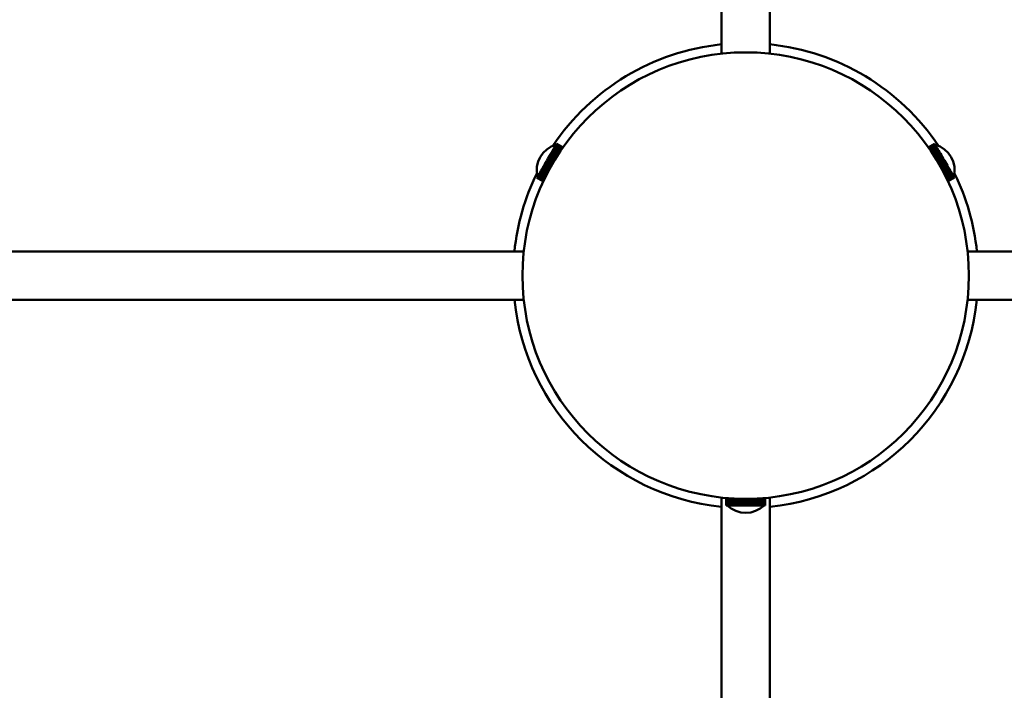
# Model space of a CAD drawing. Header units: millimetres. Extents: x 368 to 2623, y 481 to 1710.
# Tile 4 of 23: x 541 to 806, y 1228 to 1409. Entities that reach past the tile are written whole.
import ezdxf

# ---------------------------------------------------------------- set-up
doc = ezdxf.new("R2010")
doc.units = ezdxf.units.MM
doc.header["$LTSCALE"] = 11
doc.layers.add('Widoczne (ISO)', color=7, linetype='Continuous', lineweight=50)
doc.layers.add('Wymiar (ISO)', color=7, linetype='Continuous', lineweight=18)
doc.styles.add('Tekst notatki (ISO)', font='tahoma.ttf')
doc.dimstyles.new('Domyślne (ISO)', dxfattribs={"dimscale": 11, "dimtxt": 3, "dimasz": 3, "dimexe": 3.175, "dimexo": 0, "dimgap": 0.762, "dimtad": 1, "dimdec": 1, "dimlfac": 0.03937, "dimrnd": 1e-08, "dimzin": 0, "dimdsep": 46, "dimtxsty": 'Tekst notatki (ISO)', "dimblk": 'Filled-1', "dimcen": 0.09, "dimdle": 10, "dimse1": 1, "dimse2": 1, "dimclrd": 256, "dimclre": 256, "dimclrt": 256, "dimadec": 0, "dimazin": 0, "dimtfac": 0.666667, "dimtmove": 0, "dimatfit": 3, "dimfxl": 1, "dimtolj": 1, "dimlwd": 15, "dimlwe": 15, "dimarcsym": 0})

# ---------------------------------------------------------------- blocks, each defined once
blk = doc.blocks.new('Filled-1')
at = {"color": 0}
for p, q in [((0, 0), (-1, 0.25)), ((-1, 0.25), (-1, -0.25)), ((-1, 0), (0, 0)), ((-1, -0.25), (0, 0))]:
    blk.add_line(p, q, dxfattribs=at)
at = {"color": 0, "flags": 128}
blk.add_lwpolyline([(-1, -0.25), (0, 0), (-1, 0.25), (-1, -0.25)], dxfattribs=at)
at = {"color": 0}
blk.add_solid([(-1, -0.25), (0, 0), (-1, 0.25), (-1, -0.25)], dxfattribs=at)
blk = doc.blocks.new('*D6')
at = {"layer": 'Defpoints', "color": 0, "transparency": 16777216}
for p in [(368.38, 1339.86), (1104.79, 1124.21), (368.38, 536.29)]:
    blk.add_point(p, dxfattribs=at)
at = {"layer": 'Wymiar (ISO)', "lineweight": 15, "transparency": 16777216}
blk.add_line((1071.79, 536.29), (401.38, 536.29), dxfattribs=at)
at = {"layer": 'Wymiar (ISO)', "lineweight": 15, "transparency": 16777216, "xscale": 33, "yscale": 33, "zscale": 33, "rotation": 180}
blk.add_blockref('Filled-1', (368.38, 536.29), dxfattribs=at)
at = {"layer": 'Wymiar (ISO)', "lineweight": 15, "transparency": 16777216, "xscale": 33, "yscale": 33, "zscale": 33}
blk.add_blockref('Filled-1', (1104.79, 536.29), dxfattribs=at)
at = {"layer": 'Wymiar (ISO)', "lineweight": 18, "transparency": 16777216, "insert": (656.72, 634.73), "char_height": 33, "attachment_point": 1, "style": 'Tekst notatki (ISO)'}
blk.add_mtext('\\A1;29.0\\P736 mm', dxfattribs=at)

msp = doc.modelspace()

# ---------------------------------------------------------------- linework, layer by layer
at = {"layer": 'Widoczne (ISO)'}
for p, q in [((730.08, 1578.59), (730.08, 1399.51)), ((743.08, 1578.59), (743.08, 1399.51)), ((684.85, 1373.76), (684.65, 1373.43)), ((684.85, 1373.76), (684.86, 1373.8)), ((686.45, 1372.84), (684.85, 1373.76)), ((685.04, 1374.1), (684.86, 1373.8)), ((684.86, 1373.8), (686.47, 1372.87)), ((685.04, 1374.1), (685.06, 1374.13)), ((686.67, 1373.16), (685.04, 1374.1)), ((685.22, 1374.4), (685.06, 1374.13)), ((685.06, 1374.13), (686.68, 1373.19)), ((685.22, 1374.4), (685.23, 1374.43)), ((686.86, 1373.45), (685.22, 1374.4)), ((685.37, 1374.67), (685.23, 1374.43)), ((685.23, 1374.43), (686.88, 1373.48)), ((685.37, 1374.67), (685.38, 1374.69)), ((687.03, 1373.71), (685.37, 1374.67)), ((685.49, 1374.88), (685.38, 1374.69)), ((685.38, 1374.69), (687.04, 1373.73)), ((685.49, 1374.88), (685.5, 1374.9)), ((687.17, 1373.91), (685.49, 1374.88)), ((685.59, 1375.06), (685.5, 1374.9)), ((685.5, 1374.9), (687.19, 1373.93)), ((685.59, 1375.06), (685.6, 1375.07)), ((687.29, 1374.08), (685.59, 1375.06)), ((685.67, 1375.18), (685.6, 1375.07)), ((685.6, 1375.07), (687.3, 1374.09)), ((685.71, 1375.26), (685.67, 1375.19)), ((685.67, 1375.19), (687.38, 1374.21)), ((685.67, 1375.18), (685.67, 1375.19)), ((687.37, 1374.2), (685.67, 1375.18)), ((685.73, 1375.29), (685.71, 1375.27)), ((685.71, 1375.27), (687.43, 1374.28)), ((685.71, 1375.26), (685.71, 1375.27)), ((687.42, 1374.27), (685.71, 1375.26)), ((687.44, 1374.3), (685.73, 1375.29)), ((685.73, 1375.29), (687.44, 1374.3)), ((685.73, 1375.29), (685.73, 1375.29)), ((787.42, 1375.29), (785.71, 1374.3)), ((785.72, 1374.29), (787.43, 1375.28)), ((787.43, 1375.27), (785.72, 1374.28)), ((785.76, 1374.23), (787.47, 1375.21)), ((787.47, 1375.21), (785.77, 1374.22)), ((785.83, 1374.12), (787.53, 1375.1)), ((787.54, 1375.09), (785.84, 1374.11)), ((785.94, 1373.97), (787.62, 1374.94)), ((787.63, 1374.93), (785.95, 1373.95)), ((786.07, 1373.77), (787.74, 1374.74)), ((787.76, 1374.72), (786.09, 1373.75)), ((786.24, 1373.54), (787.89, 1374.49)), ((787.9, 1374.46), (786.25, 1373.51)), ((786.42, 1373.26), (788.05, 1374.2)), ((788.07, 1374.17), (786.44, 1373.23)), ((786.63, 1372.94), (788.24, 1373.87)), ((788.26, 1373.84), (786.65, 1372.91)), ((787.43, 1375.28), (787.42, 1375.29)), ((787.43, 1375.27), (787.43, 1375.28)), ((787.47, 1375.21), (787.43, 1375.27)), ((787.47, 1375.21), (787.47, 1375.21)), ((787.53, 1375.1), (787.47, 1375.21)), ((787.54, 1375.09), (787.53, 1375.1)), ((787.62, 1374.94), (787.54, 1375.09)), ((787.63, 1374.93), (787.62, 1374.94)), ((787.74, 1374.74), (787.63, 1374.93)), ((787.76, 1374.72), (787.74, 1374.74)), ((787.89, 1374.49), (787.76, 1374.72)), ((787.9, 1374.46), (787.89, 1374.49)), ((788.05, 1374.2), (787.9, 1374.46)), ((788.07, 1374.17), (788.05, 1374.2)), ((788.24, 1373.87), (788.07, 1374.17)), ((788.26, 1373.84), (788.24, 1373.87)), ((788.45, 1373.51), (788.26, 1373.84)), ((683.36, 1371.19), (683.11, 1370.75)), ((683.36, 1371.2), (683.38, 1371.23)), ((683.36, 1371.2), (684.88, 1370.32)), ((683.36, 1371.19), (683.36, 1371.2)), ((684.87, 1370.31), (683.36, 1371.19)), ((683.63, 1371.66), (683.38, 1371.23)), ((683.38, 1371.23), (684.9, 1370.35)), ((683.63, 1371.66), (683.65, 1371.7)), ((685.15, 1370.78), (683.63, 1371.66)), ((683.9, 1372.12), (683.65, 1371.7)), ((683.65, 1371.7), (685.18, 1370.82)), ((683.9, 1372.12), (683.92, 1372.16)), ((685.43, 1371.23), (683.9, 1372.12)), ((684.15, 1372.56), (683.92, 1372.16)), ((683.92, 1372.16), (685.45, 1371.27)), ((684.15, 1372.56), (684.18, 1372.6)), ((685.7, 1371.67), (684.15, 1372.56)), ((684.4, 1372.99), (684.18, 1372.6)), ((684.18, 1372.6), (685.72, 1371.71)), ((684.4, 1372.99), (684.42, 1373.03)), ((685.96, 1372.09), (684.4, 1372.99)), ((684.63, 1373.39), (684.42, 1373.03)), ((684.42, 1373.03), (685.99, 1372.12)), ((684.63, 1373.39), (684.65, 1373.43)), ((686.21, 1372.48), (684.63, 1373.39)), ((684.65, 1373.43), (686.24, 1372.51)), ((786.86, 1372.59), (788.45, 1373.51)), ((788.47, 1373.47), (786.88, 1372.56)), ((787.11, 1372.21), (788.68, 1373.12)), ((788.7, 1373.08), (787.13, 1372.17)), ((787.37, 1371.8), (788.92, 1372.7)), ((788.94, 1372.66), (787.39, 1371.76)), ((787.64, 1371.37), (789.18, 1372.26)), ((789.2, 1372.22), (787.66, 1371.33)), ((787.91, 1370.92), (789.44, 1371.8)), ((789.46, 1371.76), (787.94, 1370.88)), ((788.19, 1370.46), (789.71, 1371.33)), ((788.21, 1370.42), (789.73, 1371.29)), ((789.73, 1371.29), (788.22, 1370.41)), ((788.47, 1373.47), (788.45, 1373.51)), ((788.68, 1373.12), (788.47, 1373.47)), ((788.7, 1373.08), (788.68, 1373.12)), ((788.92, 1372.7), (788.7, 1373.08)), ((788.94, 1372.66), (788.92, 1372.7)), ((789.18, 1372.26), (788.94, 1372.66)), ((789.2, 1372.22), (789.18, 1372.26)), ((789.44, 1371.8), (789.2, 1372.22)), ((789.46, 1371.76), (789.44, 1371.8)), ((789.71, 1371.33), (789.46, 1371.76)), ((789.73, 1371.29), (789.71, 1371.33)), ((789.98, 1370.86), (789.73, 1371.29)), ((789.73, 1371.29), (789.73, 1371.29)), ((681.77, 1368.44), (681.56, 1368.08)), ((681.79, 1368.48), (681.77, 1368.44)), ((683.34, 1367.53), (681.77, 1368.44)), ((682.02, 1368.86), (681.79, 1368.48)), ((681.79, 1368.48), (683.36, 1367.57)), ((682.04, 1368.9), (682.02, 1368.86)), ((683.56, 1367.97), (682.02, 1368.86)), ((682.27, 1369.31), (682.04, 1368.9)), ((682.04, 1368.9), (683.59, 1368.01)), ((682.3, 1369.35), (682.27, 1369.31)), ((683.81, 1368.42), (682.27, 1369.31)), ((682.54, 1369.76), (682.3, 1369.35)), ((682.3, 1369.35), (683.83, 1368.46)), ((682.56, 1369.81), (682.54, 1369.76)), ((684.06, 1368.88), (682.54, 1369.76)), ((682.81, 1370.23), (682.56, 1369.81)), ((682.56, 1369.81), (684.09, 1368.93)), ((682.83, 1370.27), (682.81, 1370.23)), ((684.33, 1369.36), (682.81, 1370.23)), ((683.08, 1370.71), (682.83, 1370.28)), ((682.83, 1370.28), (684.35, 1369.4)), ((682.83, 1370.27), (682.83, 1370.28)), ((684.35, 1369.39), (682.83, 1370.27)), ((683.09, 1370.72), (683.08, 1370.71)), ((684.6, 1369.84), (683.08, 1370.71)), ((683.09, 1370.72), (683.1, 1370.74)), ((684.6, 1369.85), (683.09, 1370.72)), ((683.1, 1370.74), (683.11, 1370.75)), ((683.1, 1370.74), (684.62, 1369.87)), ((683.11, 1370.75), (684.62, 1369.88)), ((788.47, 1369.98), (789.98, 1370.86)), ((788.48, 1369.97), (789.99, 1370.84)), ((790, 1370.82), (788.49, 1369.95)), ((790.01, 1370.81), (788.49, 1369.94)), ((788.74, 1369.51), (790.26, 1370.38)), ((790.27, 1370.37), (788.75, 1369.49)), ((790.28, 1370.34), (788.77, 1369.46)), ((789.01, 1369.03), (790.53, 1369.91)), ((790.56, 1369.87), (789.03, 1368.99)), ((789.27, 1368.56), (790.8, 1369.45)), ((790.82, 1369.4), (789.29, 1368.52)), ((789.51, 1368.1), (791.06, 1369)), ((791.08, 1368.96), (789.54, 1368.06)), ((789.75, 1367.66), (791.31, 1368.57)), ((791.33, 1368.53), (789.77, 1367.63)), ((789.99, 1370.84), (789.98, 1370.86)), ((789.99, 1370.84), (790, 1370.82)), ((790, 1370.82), (790.01, 1370.81)), ((790.26, 1370.38), (790.01, 1370.81)), ((790.26, 1370.38), (790.27, 1370.37)), ((790.27, 1370.37), (790.28, 1370.34)), ((790.53, 1369.91), (790.28, 1370.34)), ((790.53, 1369.91), (790.56, 1369.87)), ((790.8, 1369.45), (790.56, 1369.87)), ((790.8, 1369.45), (790.82, 1369.4)), ((791.06, 1369), (790.82, 1369.4)), ((791.06, 1369), (791.08, 1368.96)), ((791.31, 1368.57), (791.08, 1368.96)), ((791.31, 1368.57), (791.33, 1368.53)), ((791.54, 1368.16), (791.33, 1368.53)), ((680.48, 1366.21), (680.47, 1366.19)), ((680.47, 1366.19), (682.19, 1365.2)), ((680.49, 1366.21), (680.48, 1366.21)), ((682.2, 1365.22), (680.48, 1366.21)), ((680.52, 1366.28), (680.49, 1366.21)), ((680.49, 1366.21), (682.2, 1365.22)), ((680.53, 1366.29), (680.52, 1366.28)), ((682.23, 1365.29), (680.52, 1366.28)), ((680.59, 1366.4), (680.53, 1366.29)), ((680.53, 1366.29), (682.24, 1365.3)), ((680.6, 1366.41), (680.59, 1366.4)), ((682.29, 1365.42), (680.59, 1366.4)), ((680.69, 1366.57), (680.6, 1366.41)), ((680.6, 1366.41), (682.3, 1365.43)), ((680.7, 1366.59), (680.69, 1366.57)), ((682.37, 1365.6), (680.69, 1366.57)), ((680.81, 1366.78), (680.7, 1366.59)), ((680.7, 1366.59), (682.38, 1365.62)), ((680.83, 1366.8), (680.81, 1366.78)), ((682.48, 1365.82), (680.81, 1366.78)), ((680.96, 1367.04), (680.83, 1366.8)), ((680.83, 1366.8), (682.49, 1365.84)), ((680.98, 1367.06), (680.96, 1367.04)), ((682.61, 1366.09), (680.96, 1367.04)), ((681.13, 1367.34), (680.98, 1367.06)), ((680.98, 1367.06), (682.62, 1366.11)), ((681.15, 1367.37), (681.13, 1367.34)), ((682.76, 1366.4), (681.13, 1367.34)), ((681.33, 1367.67), (681.15, 1367.37)), ((681.15, 1367.37), (682.78, 1366.43)), ((681.35, 1367.7), (681.33, 1367.67)), ((682.93, 1366.74), (681.33, 1367.67)), ((681.54, 1368.04), (681.35, 1367.7)), ((681.35, 1367.7), (682.95, 1366.78)), ((681.56, 1368.08), (681.54, 1368.04)), ((683.13, 1367.12), (681.54, 1368.04)), ((681.56, 1368.08), (683.15, 1367.16)), ((789.96, 1367.25), (791.54, 1368.16)), ((791.56, 1368.12), (789.98, 1367.21)), ((790.16, 1366.86), (791.76, 1367.78)), ((791.78, 1367.75), (790.18, 1366.82)), ((790.34, 1366.5), (791.96, 1367.44)), ((791.98, 1367.41), (790.35, 1366.47)), ((790.5, 1366.18), (792.14, 1367.13)), ((792.15, 1367.1), (790.51, 1366.15)), ((790.63, 1365.9), (792.29, 1366.86)), ((792.31, 1366.83), (790.64, 1365.87)), ((790.75, 1365.66), (792.42, 1366.63)), ((792.44, 1366.61), (790.76, 1365.64)), ((790.84, 1365.47), (792.53, 1366.45)), ((792.54, 1366.43), (790.84, 1365.45)), ((790.9, 1365.33), (792.61, 1366.31)), ((792.61, 1366.3), (790.91, 1365.32)), ((790.95, 1365.24), (792.66, 1366.22)), ((792.66, 1366.22), (790.95, 1365.23)), ((790.96, 1365.2), (792.68, 1366.19)), ((792.68, 1366.19), (790.96, 1365.2)), ((791.54, 1368.16), (791.56, 1368.12)), ((791.76, 1367.78), (791.56, 1368.12)), ((791.76, 1367.78), (791.78, 1367.75)), ((791.96, 1367.44), (791.78, 1367.75)), ((791.96, 1367.44), (791.98, 1367.41)), ((792.14, 1367.13), (791.98, 1367.41)), ((792.14, 1367.13), (792.15, 1367.1)), ((792.29, 1366.86), (792.15, 1367.1)), ((792.29, 1366.86), (792.31, 1366.83)), ((792.42, 1366.63), (792.31, 1366.83)), ((792.42, 1366.63), (792.44, 1366.61)), ((792.53, 1366.45), (792.44, 1366.61)), ((792.53, 1366.45), (792.54, 1366.43)), ((792.61, 1366.31), (792.54, 1366.43)), ((792.61, 1366.31), (792.61, 1366.3)), ((792.66, 1366.22), (792.61, 1366.3)), ((792.66, 1366.22), (792.66, 1366.22)), ((792.68, 1366.19), (792.66, 1366.22)), ((792.68, 1366.19), (792.68, 1366.19)), ((499.75, 1346.36), (676.93, 1346.36)), ((863.4, 1346.36), (796.22, 1346.36)), ((499.75, 1333.36), (676.93, 1333.36)), ((863.4, 1333.36), (796.22, 1333.36)), ((730.08, 1183.86), (730.08, 1280.22)), ((731.32, 1280.09), (731.32, 1278.11)), ((731.33, 1278.11), (731.33, 1280.09)), ((731.34, 1280.09), (731.34, 1278.11)), ((731.4, 1278.11), (731.4, 1280.09)), ((731.41, 1280.09), (731.41, 1278.11)), ((731.52, 1278.11), (731.52, 1280.08)), ((731.54, 1280.07), (731.54, 1278.11)), ((731.7, 1278.11), (731.7, 1280.06)), ((731.72, 1280.06), (731.72, 1278.11)), ((731.93, 1278.11), (731.93, 1280.04)), ((731.96, 1280.04), (731.96, 1278.11)), ((732.22, 1278.11), (732.22, 1280.02)), ((732.24, 1280.02), (732.24, 1278.11)), ((732.55, 1278.11), (732.55, 1280)), ((732.58, 1280), (732.58, 1278.11)), ((732.92, 1278.11), (732.92, 1279.97)), ((732.96, 1279.97), (732.96, 1278.11)), ((733.34, 1278.11), (733.34, 1279.95)), ((733.38, 1279.95), (733.38, 1278.11)), ((733.79, 1278.11), (733.79, 1279.93)), ((733.83, 1279.93), (733.83, 1278.11)), ((734.27, 1278.11), (734.27, 1279.91)), ((734.31, 1279.91), (734.31, 1278.11)), ((734.77, 1278.11), (734.77, 1279.89)), ((734.82, 1279.89), (734.82, 1278.11)), ((735.3, 1278.11), (735.3, 1279.88)), ((735.35, 1279.88), (735.35, 1278.11)), ((735.84, 1278.11), (735.84, 1279.87)), ((735.89, 1279.87), (735.89, 1278.11)), ((735.89, 1278.11), (735.89, 1279.87)), ((736.39, 1278.11), (736.39, 1279.86)), ((736.41, 1278.11), (736.41, 1279.86)), ((736.43, 1279.86), (736.43, 1278.11)), ((736.44, 1279.86), (736.44, 1278.11)), ((736.94, 1278.11), (736.94, 1279.86)), ((736.96, 1279.86), (736.96, 1278.11)), ((736.99, 1279.86), (736.99, 1278.11)), ((737.48, 1278.11), (737.48, 1279.87)), ((737.53, 1279.87), (737.53, 1278.11)), ((738.02, 1278.11), (738.02, 1279.88)), ((738.07, 1279.88), (738.07, 1278.11)), ((738.54, 1278.11), (738.54, 1279.89)), ((738.59, 1279.9), (738.59, 1278.11)), ((739.04, 1278.11), (739.04, 1279.91)), ((739.08, 1279.92), (739.08, 1278.11)), ((739.51, 1278.11), (739.51, 1279.93)), ((739.55, 1279.94), (739.55, 1278.11)), ((739.95, 1278.11), (739.95, 1279.96)), ((739.99, 1279.96), (739.99, 1278.11)), ((740.35, 1278.11), (740.35, 1279.98)), ((740.39, 1279.98), (740.39, 1278.11)), ((740.71, 1278.11), (740.71, 1280.01)), ((740.75, 1280.01), (740.75, 1278.11)), ((741.03, 1278.11), (741.03, 1280.03)), ((741.06, 1280.03), (741.06, 1278.11)), ((741.3, 1278.11), (741.3, 1280.05)), ((741.32, 1280.05), (741.32, 1278.11)), ((741.51, 1278.11), (741.51, 1280.07)), ((741.53, 1280.07), (741.53, 1278.11)), ((741.67, 1278.11), (741.67, 1280.08)), ((741.69, 1280.08), (741.69, 1278.11)), ((741.78, 1278.11), (741.78, 1280.09)), ((741.79, 1280.09), (741.79, 1278.11)), ((741.83, 1280.09), (741.83, 1278.11)), ((741.83, 1278.11), (741.83, 1280.09)), ((743.08, 1183.86), (743.08, 1280.22)), ((731.32, 1278.11), (731.33, 1278.11)), ((731.34, 1278.11), (731.33, 1278.11)), ((731.34, 1278.11), (731.4, 1278.11)), ((731.41, 1278.11), (731.4, 1278.11)), ((731.41, 1278.11), (731.52, 1278.11)), ((731.54, 1278.11), (731.52, 1278.11)), ((731.54, 1278.11), (731.7, 1278.11)), ((731.72, 1278.11), (731.7, 1278.11)), ((731.72, 1278.11), (731.93, 1278.11)), ((731.96, 1278.11), (731.93, 1278.11)), ((731.96, 1278.11), (732.22, 1278.11)), ((732.24, 1278.11), (732.22, 1278.11)), ((732.24, 1278.11), (732.55, 1278.11)), ((732.58, 1278.11), (732.55, 1278.11)), ((732.58, 1278.11), (732.92, 1278.11)), ((732.96, 1278.11), (732.92, 1278.11)), ((732.96, 1278.11), (733.34, 1278.11)), ((733.38, 1278.11), (733.34, 1278.11)), ((733.38, 1278.11), (733.79, 1278.11)), ((733.83, 1278.11), (733.79, 1278.11)), ((733.83, 1278.11), (734.27, 1278.11)), ((734.31, 1278.11), (734.27, 1278.11)), ((734.31, 1278.11), (734.77, 1278.11)), ((734.82, 1278.11), (734.77, 1278.11)), ((734.82, 1278.11), (735.3, 1278.11)), ((735.35, 1278.11), (735.3, 1278.11)), ((735.35, 1278.11), (735.84, 1278.11)), ((735.89, 1278.11), (735.84, 1278.11)), ((735.89, 1278.11), (736.39, 1278.11)), ((735.89, 1278.11), (735.89, 1278.11)), ((736.41, 1278.11), (736.39, 1278.11)), ((736.43, 1278.11), (736.41, 1278.11)), ((736.43, 1278.11), (736.44, 1278.11)), ((736.44, 1278.11), (736.94, 1278.11)), ((736.96, 1278.11), (736.94, 1278.11)), ((736.96, 1278.11), (736.99, 1278.11)), ((736.99, 1278.11), (737.48, 1278.11)), ((737.48, 1278.11), (737.53, 1278.11)), ((737.53, 1278.11), (738.02, 1278.11)), ((738.02, 1278.11), (738.07, 1278.11)), ((738.07, 1278.11), (738.54, 1278.11)), ((738.54, 1278.11), (738.59, 1278.11)), ((738.59, 1278.11), (739.04, 1278.11)), ((739.04, 1278.11), (739.08, 1278.11)), ((739.08, 1278.11), (739.51, 1278.11)), ((739.51, 1278.11), (739.55, 1278.11)), ((739.55, 1278.11), (739.95, 1278.11)), ((739.95, 1278.11), (739.99, 1278.11)), ((739.99, 1278.11), (740.35, 1278.11)), ((740.35, 1278.11), (740.39, 1278.11)), ((740.39, 1278.11), (740.71, 1278.11)), ((740.71, 1278.11), (740.75, 1278.11)), ((740.75, 1278.11), (741.03, 1278.11)), ((741.03, 1278.11), (741.06, 1278.11)), ((741.06, 1278.11), (741.3, 1278.11)), ((741.3, 1278.11), (741.32, 1278.11)), ((741.32, 1278.11), (741.51, 1278.11)), ((741.51, 1278.11), (741.53, 1278.11)), ((741.53, 1278.11), (741.67, 1278.11)), ((741.67, 1278.11), (741.69, 1278.11)), ((741.69, 1278.11), (741.78, 1278.11)), ((741.78, 1278.11), (741.79, 1278.11)), ((741.79, 1278.11), (741.83, 1278.11)), ((741.83, 1278.11), (741.83, 1278.11))]:
    msp.add_line(p, q, dxfattribs=at)
msp.add_circle((736.58, 1339.86), 60, dxfattribs=at)
for centre, radius, start, end in [((736.58, 1339.86), 62.5, 95.9696, 146.0753), ((736.58, 1339.86), 62.5, 33.9247, 84.0304), ((687.65, 1368.11), 7.25, 106.3972, 193.6028), ((785.51, 1368.11), 7.25, 346.3972, 73.6028), ((736.58, 1339.86), 62.5, 153.9247, 174.0304), ((736.58, 1339.86), 62.5, 5.9696, 26.0753), ((736.58, 1339.86), 62.5, 185.9696, 264.0304), ((736.58, 1339.86), 62.5, 275.9696, 354.0304), ((736.58, 1283.36), 7.25, 226.3972, 313.6028)]:
    msp.add_arc(centre, radius, start, end, dxfattribs=at)

# ---------------------------------------------------------------- dimensions: what is measured, and where the dimension line sits
at = {"layer": 'Wymiar (ISO)', "lineweight": 18}
dim = msp.add_linear_dim(base=(368.38, 536.29), p1=(1104.79, 1124.21), p2=(368.38, 1339.86), angle=180, text='<>\\P736 mm', dimstyle='Domyślne (ISO)', override={"dimgap": 0.762, "dimdec": 1, "dimlfac": 0.03937, "dimpost": '\\X', "dimse1": 1, "dimse2": 1, "dimtol": 0, "dimlim": 0, "dimtp": 0, "dimtm": 0, "dimtdec": 2, "dimtofl": 0, "dimatfit": 1, "dimtvp": -0.25}, dxfattribs=at)
dim.commit()
dim.dimension.update_dxf_attribs({"geometry": '*D6', "text_midpoint": (736.59, 536.29), "dimtype": 160})

doc.saveas('drawing.dxf')
